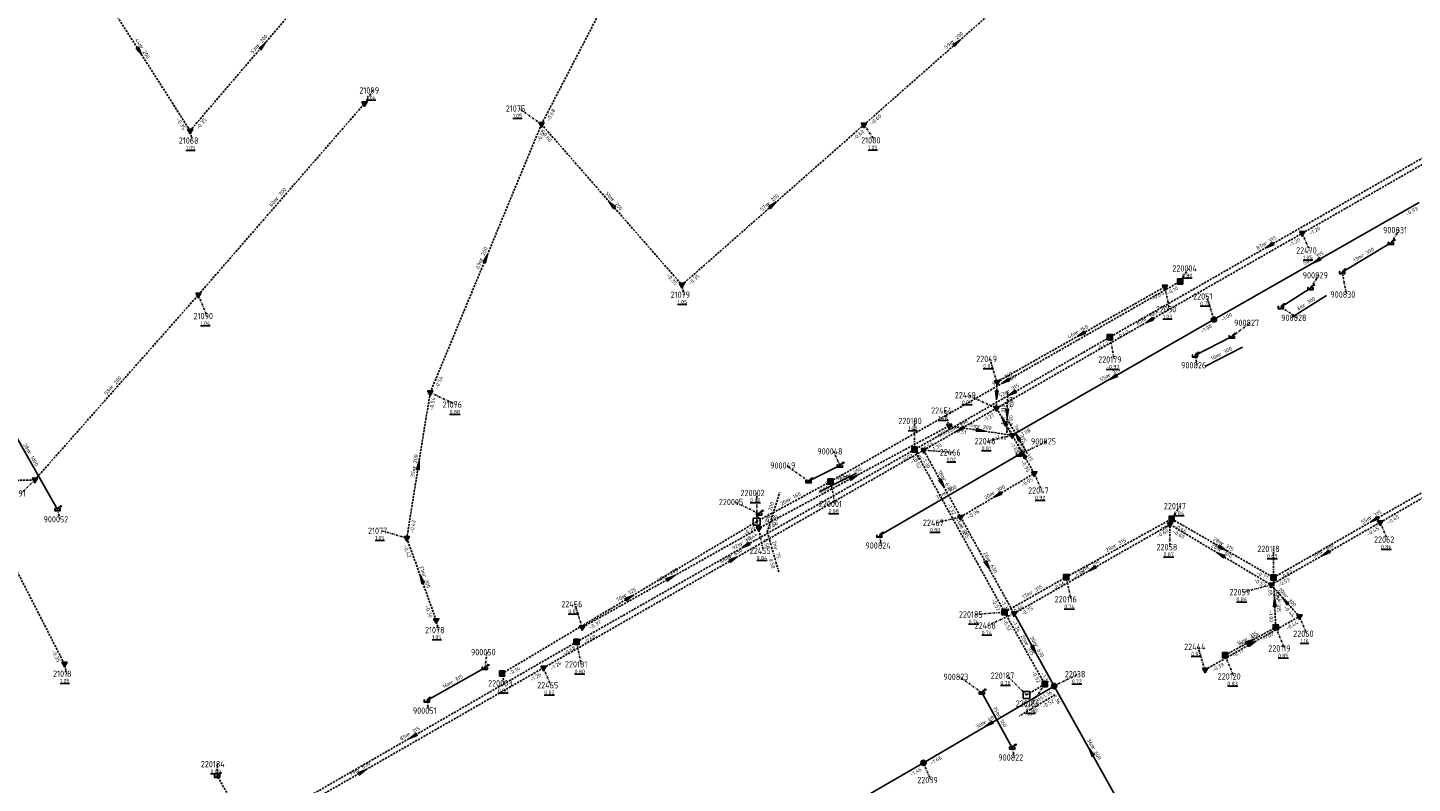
# Model space of a CAD drawing. Extents: x 188323 to 208361, y 565368 to 574910.
# Tile 189 of 256: x 201337 to 201664, y 570864 to 571043. Entities that reach past the tile are written whole.
import ezdxf

# ---------------------------------------------------------------- set-up
doc = ezdxf.new("R2010")
doc.units = 0
for name, pattern in [('BORDER', [1.75, 0.5, -0.25, 0.5, -0.25, 0, -0.25]), ('DASHDOT', [1, 0.5, -0.25, 0, -0.25]), ('DASHED', [0.75, 0.5, -0.25])]:
    doc.linetypes.add(name, pattern=pattern)
doc.layers.get('0').update_dxf_attribs({"linetype": 'CONTINUOUS'})
for name, color, linetype in [('RIO-AFM', 7, 'CONTINUOUS'), ('RIO-BOK', 7, 'CONTINUOUS'), ('RIO-DET', 7, 'CONTINUOUS'), ('RIO-KNP', 7, 'CONTINUOUS'), ('RIO-KNR', 7, 'CONTINUOUS'), ('RIO-LAG', 7, 'CONTINUOUS'), ('RIO-LAG_0B', 7, 'CONTINUOUS'), ('RIO-LAG_1B', 7, 'DASHED'), ('RIO-LAG_2B', 7, 'DASHED'), ('RIO-LAG_4', 7, 'BORDER'), ('RIO-LEN', 7, 'CONTINUOUS'), ('RIO-MVD', 1, 'CONTINUOUS'), ('RIO-VRB', 6, 'DASHDOT'), ('RIO-VRH', 7, 'CONTINUOUS')]:
    doc.layers.add(name, color=color, linetype=linetype)
doc.styles.add('RIO-TXT', font='isocp.shx')

# ---------------------------------------------------------------- blocks, each defined once
blk = doc.blocks.new('L_VHR')
blk.add_lwpolyline([(-0.5, 0), (0.5, 0), (-0.5, 0.15), (-0.5, -0.15), (0.5, 0)])
blk = doc.blocks.new('K_IPD')
blk.add_lwpolyline([(-0.496027, 0.307994), (0.503973, 0.307994), (0.003973, -0.558031)], close=True)
blk.add_solid([(-0.496027, 0.307994), (0.503973, 0.307994), (0.003973, -0.558031)])
at = {"style": 'RIO-TXT', "flags": 1}
blk.add_attdef('KNOOPNAAM', (2, 2), '', height=1, dxfattribs=at)
blk = doc.blocks.new('K_IPR')
blk.add_lwpolyline([(-0.5, -0.5), (0.5, -0.5), (0.5, 0.5), (-0.5, 0.5)], close=True)
blk.add_solid([(-0.5, 0.5), (0.5, 0.5), (-0.5, -0.5), (0.5, -0.5)])
at = {"style": 'RIO-TXT', "flags": 1}
blk.add_attdef('KNOOPNAAM', (2, 2), '', height=1, dxfattribs=at)
blk = doc.blocks.new('K_DIV')
for p, q in [((-0.65, 0.65), (-0.65, -0.65)), ((0.65, 0.65), (-0.65, 0.65)), ((0.65, -0.65), (0.65, 0.65)), ((-0.65, -0.65), (0.65, -0.65))]:
    blk.add_line(p, q)
blk = doc.blocks.new('K_UTB')
blk.add_lwpolyline([(0.5, 0.15), (0.5, -0.3), (-0.5, -0.3), (-0.5, 0.15), (-0.45, 0.15), (-0.45, -0.25), (0, -0.25), (0.45, -0.25), (0.45, 0.15)], close=True)
blk.add_lwpolyline([(0.85, 0.6), (0.55, 0.65), (0.614828, 0.459583), (0.850842, 0.598937)])
blk.add_arc((0.85, -0.25), 0.85, 90, 180)
at = {"style": 'RIO-TXT', "flags": 1}
blk.add_attdef('KNOOPNAAM', (2, 2), '', height=1, dxfattribs=at)
blk = doc.blocks.new('K_IPG')
blk.add_circle((0, 0), 0.5)
for points in [[(0, 0), (-0.5, 0), (-0.433013, 0.25)], [(0, 0), (-0.433013, -0.25), (-0.5, 0)], [(0, 0), (-0.433013, 0.25), (-0.25, 0.433013)], [(0, 0), (-0.25, -0.433013), (-0.433013, -0.25)], [(0, 0), (-0.25, 0.433013), (0, 0.5)], [(0, 0), (0, -0.5), (-0.25, -0.433013)], [(0, 0), (0, 0.5), (0.25, 0.433013)], [(0, 0), (0.25, 0.433013), (0.433013, 0.25)], [(0, 0), (0.433013, 0.25), (0.5, 0)], [(0, 0), (0.5, 0), (0.433013, -0.25)], [(0, 0), (0.433013, -0.25), (0.25, -0.433013)], [(0, 0), (0.25, -0.433013), (0, -0.5)]]:
    blk.add_solid(points)
at = {"style": 'RIO-TXT', "flags": 1}
blk.add_attdef('KNOOPNAAM', (2, 2), '', height=1, dxfattribs=at)
blk = doc.blocks.new('65_02______220002____220005_')
at = {"layer": 'RIO-LAG_1B'}
blk.add_line((0, 0), (2.923, 9.375), dxfattribs=at)
at = {"layer": 'RIO-AFM', "style": 'RIO-TXT'}
blk.add_text('r 200', height=0.9, rotation=72.6737, dxfattribs=at).set_placement((0.6628, 3.8053))
at = {"layer": 'RIO-BOK', "style": 'RIO-TXT'}
blk.add_text('-0.20', height=0.9, rotation=72.6737, dxfattribs=at).set_placement((1.7532, 0.9195))
at = {"layer": 'RIO-LEN', "style": 'RIO-TXT'}
blk.add_text('2m', height=0.9, rotation=72.6737, dxfattribs=at).set_placement((0.1806, 2.2587))
blk = doc.blocks.new('66_02______220002____22455_')
at = {"layer": 'RIO-LAG_4'}
blk.add_line((0, 0), (2.726, -9.435), dxfattribs=at)
at = {"layer": 'RIO-AFM', "style": 'RIO-TXT'}
blk.add_text('r 75', height=0.9, rotation=286.092, dxfattribs=at).set_placement((1.6188, -3.8))
at = {"layer": 'RIO-BOK', "style": 'RIO-TXT'}
for p in [(-0.9563, -1.7335), (0.3932, -6.4024)]:
    blk.add_text('0.50', height=0.9, rotation=286.092, dxfattribs=at).set_placement(p)
at = {"layer": 'RIO-LEN', "style": 'RIO-TXT'}
blk.add_text('2m', height=0.9, rotation=286.092, dxfattribs=at).set_placement((1.169, -2.2437))
blk = doc.blocks.new('95_02______220186____220187_')
at = {"layer": 'RIO-LAG_1B'}
blk.add_line((0, 0), (-8.446, -5.013), dxfattribs=at)
at = {"layer": 'RIO-AFM', "style": 'RIO-TXT'}
blk.add_text('r 315', height=0.9, rotation=390.6658, dxfattribs=at).set_placement((-5.4078, -2.6271))
at = {"layer": 'RIO-BOK', "style": 'RIO-TXT'}
for p in [(-2.8124, -3.2956), (-6.5276, -5.502)]:
    blk.add_text('-0.52', height=0.9, rotation=390.6658, dxfattribs=at).set_placement(p)
at = {"layer": 'RIO-LEN', "style": 'RIO-TXT'}
blk.add_text('5m', height=0.9, rotation=390.6658, dxfattribs=at).set_placement((-6.8006, -3.4543))
blk = doc.blocks.new('97_02______22469_____22048_')
at = {"layer": 'RIO-LAG_2B'}
blk.add_line((0, 0), (4.972, -8.47), dxfattribs=at)
at = {"layer": 'RIO-VRH', "xscale": 2, "yscale": 2, "zscale": 2, "rotation": 480.3851}
blk.add_blockref('L_VHR', (2.486, -4.235), dxfattribs=at)
at = {"layer": 'RIO-AFM', "style": 'RIO-TXT'}
blk.add_text('r 315', height=0.9, rotation=300.3851, dxfattribs=at).set_placement((2.3705, -3.0503))
at = {"layer": 'RIO-BOK', "style": 'RIO-TXT'}
for s, p in [('-1.14', (-0.4987, -1.9159)), ('-1.08', (1.6889, -5.6422))]:
    blk.add_text(s, height=0.9, rotation=300.3851, dxfattribs=at).set_placement(p)
at = {"layer": 'RIO-LEN', "style": 'RIO-TXT'}
blk.add_text('7m', height=0.9, rotation=300.3851, dxfattribs=at).set_placement((1.5503, -1.6532))
blk = doc.blocks.new('98_02______22049_____22469_')
at = {"layer": 'RIO-LAG_2B'}
blk.add_line((0, 0), (-0.218, -9.819), dxfattribs=at)
at = {"layer": 'RIO-VRH', "xscale": 2, "yscale": 2, "zscale": 2, "rotation": 268.7017}
blk.add_blockref('L_VHR', (-0.109, -4.9095), dxfattribs=at)
at = {"layer": 'RIO-AFM', "style": 'RIO-TXT'}
blk.add_text('r 315', height=0.9, rotation=448.7017, dxfattribs=at).set_placement((-0.6341, -5.9784))
at = {"layer": 'RIO-BOK', "style": 'RIO-TXT'}
for s, p in [('-0.89', (1.3068, -4.1302)), ('-0.90', (1.2123, -8.4502))]:
    blk.add_text(s, height=0.9, rotation=448.7017, dxfattribs=at).set_placement(p)
at = {"layer": 'RIO-LEN', "style": 'RIO-TXT'}
blk.add_text('6m', height=0.9, rotation=448.7017, dxfattribs=at).set_placement((-0.6695, -7.598))
blk = doc.blocks.new('1266_90______900049____900048_')
at = {"layer": 'RIO-LAG'}
blk.add_line((0, 0), (8.784, 4.392), dxfattribs=at)
at = {"layer": 'RIO-AFM', "style": 'RIO-TXT'}
blk.add_text('r 315', height=0.9, rotation=26.5624, dxfattribs=at).set_placement((3.2021, 2.1601))
at = {"layer": 'RIO-LEN', "style": 'RIO-TXT'}
blk.add_text('8m', height=0.9, rotation=26.5624, dxfattribs=at).set_placement((1.7531, 1.4356))
blk = doc.blocks.new('1331_90______900826____900827_')
at = {"layer": 'RIO-LAG'}
blk.add_line((0, 0), (8.737, 4.484), dxfattribs=at)
at = {"layer": 'RIO-AFM', "style": 'RIO-TXT'}
blk.add_text('r 300', height=0.9, rotation=27.1657, dxfattribs=at).set_placement((3.4194, 2.317))
at = {"layer": 'RIO-LEN', "style": 'RIO-TXT'}
blk.add_text('10m', height=0.9, rotation=27.1657, dxfattribs=at).set_placement((1.4977, 1.3307))
blk = doc.blocks.new('1332_90______900828____900829_')
at = {"layer": 'RIO-LAG'}
blk.add_line((0, 0), (8.289, 5.265), dxfattribs=at)
at = {"layer": 'RIO-AFM', "style": 'RIO-TXT'}
blk.add_text('r 300', height=0.9, rotation=32.4202, dxfattribs=at).set_placement((2.9645, 2.4754))
at = {"layer": 'RIO-LEN', "style": 'RIO-TXT'}
blk.add_text('8m', height=0.9, rotation=32.4202, dxfattribs=at).set_placement((1.597, 1.6068))

msp = doc.modelspace()

# ---------------------------------------------------------------- linework, layer by layer
at = {"layer": 'RIO-LAG'}
for p, q in [((201647.6, 570985.088), (201659.136, 570992)), ((201633.136, 570976.832), (201640.128, 570981.312)), ((201612.816, 570965.376), (201621.504, 570969.856)), ((201343.84, 570928.96), (201329.888, 570953.472)), ((201538.176, 570922.752), (201571.2, 570941.952)), ((201521.456, 570935.616), (201528.864, 570939.328)), ((201431.168, 570883.712), (201444.896, 570891.456)), ((201569.6, 570872.576), (201562.416, 570885.632))]:
    msp.add_line(p, q, dxfattribs=at)
at = {"layer": 'RIO-LAG_0B'}
for p, q in [((201617.296, 570973.888), (201665.792, 571001.6)), ((201569.6, 570946.496), (201617.296, 570973.888)), ((201570.032, 570904.32), (201579.504, 570887.168)), ((201579.504, 570887.168), (201548.608, 570868.992)), ((201596.992, 570855.872), (201579.504, 570887.168)), ((201548.608, 570868.992), (201517.504, 570851.072))]:
    msp.add_line(p, q, dxfattribs=at)
at = {"layer": 'RIO-LAG_1B'}
for p, q in [((201668.144, 571012.992), (201592.688, 570969.728)), ((201526.64, 570935.552), (201609.312, 570982.912)), ((201592.688, 570969.728), (201546.496, 570943.104)), ((201546.496, 570943.104), (201466.592, 570897.6)), ((201546.496, 570943.104), (201567.792, 570904.64)), ((201631.376, 570912.832), (201679.104, 570940.16)), ((201526.64, 570935.552), (201509.184, 570926.08)), ((201509.184, 570926.08), (201509.76, 570927.936)), ((201509.184, 570926.08), (201448.944, 570890.112)), ((201582.384, 570912.96), (201607.296, 570926.72)), ((201607.296, 570926.72), (201631.376, 570912.832)), ((201567.792, 570904.64), (201582.384, 570912.96)), ((201631.904, 570901.056), (201631.376, 570912.832)), ((201567.792, 570904.64), (201577.28, 570887.616)), ((201619.92, 570894.464), (201631.904, 570901.056)), ((201466.592, 570897.6), (201389.216, 570852.928)), ((201577.28, 570887.616), (201572.976, 570885.056)), ((201389.216, 570852.928), (201381.568, 570865.92))]:
    msp.add_line(p, q, dxfattribs=at)
at = {"layer": 'RIO-LAG_2B'}
for p, q in [((201458.288, 571020.096), (201485.408, 571072.32)), ((201409.552, 571058.752), (201375.184, 571018.56)), ((201534.528, 571019.968), (201578.64, 571058.88)), ((201375.184, 571018.56), (201351.344, 571056)), ((201638.176, 570994.304), (201710.464, 571035.776)), ((201377.136, 570979.712), (201416.448, 571025.024)), ((201458.288, 571020.096), (201431.968, 570956.608)), ((201458.288, 571020.096), (201491.488, 570982.08)), ((201491.488, 570982.08), (201534.528, 571019.968)), ((201565.856, 570952.896), (201638.176, 570994.304)), ((201566, 570959.104), (201605.696, 570981.632)), ((201338.464, 570935.936), (201377.136, 570979.712)), ((201566, 570959.104), (201565.856, 570952.896)), ((201431.968, 570956.608), (201426.432, 570922.176)), ((201548.656, 570942.976), (201565.856, 570952.896)), ((201565.856, 570952.896), (201569.6, 570946.496)), ((201554.656, 570948.736), (201509.648, 570924.48)), ((201569.6, 570946.496), (201554.656, 570948.736)), ((201574.8, 570937.472), (201569.6, 570946.496)), ((201458.736, 570891.456), (201548.656, 570942.976)), ((201548.656, 570942.976), (201557.376, 570927.168)), ((201557.376, 570927.168), (201574.8, 570937.472)), ((201656.608, 570925.888), (201680.8, 570939.904)), ((201338.464, 570935.936), (201323.424, 570935.552)), ((201345.472, 570892.416), (201323.424, 570935.552)), ((201509.648, 570924.48), (201467.904, 570901.056)), ((201557.376, 570927.168), (201570.032, 570904.32)), ((201570.032, 570904.32), (201606.896, 570925.376)), ((201606.896, 570925.376), (201630.8, 570911.104)), ((201630.8, 570911.104), (201656.608, 570925.888)), ((201426.432, 570922.176), (201433.408, 570902.72)), ((201630.8, 570911.104), (201637.504, 570903.616)), ((201615.184, 570891.008), (201637.504, 570903.616)), ((201373.152, 570842.368), (201458.736, 570891.456))]:
    msp.add_line(p, q, dxfattribs=at)
at = {"layer": 'RIO-LAG_4'}
msp.add_line((201509.184, 570926.08), (201509.648, 570924.48), dxfattribs=at)
at = {"layer": 'RIO-VRB'}
for p, q in [((201416.44, 571025.05), (201418.4164, 571028.1058)), ((201458.29, 571020.08), (201453.0281, 571023.8161)), ((201534.52, 571019.99), (201537.057, 571016.2947)), ((201375.19, 571018.56), (201375.7235, 571016.2316)), ((201638.18, 570994.32), (201639.9152, 570990.2508)), ((201659.14, 570991.99), (201661.1164, 570995.0458)), ((201609.31, 570982.94), (201611.2864, 570985.9958)), ((201640.13, 570981.3), (201642.1064, 570984.3558)), ((201647.6, 570985.09), (201648.6541, 570979.8071)), ((201491.48, 570982.09), (201492.0135, 570979.7616)), ((201605.7, 570981.6), (201606.7541, 570976.3171)), ((201377.14, 570979.71), (201379.2171, 570974.7011)), ((201617.3, 570973.9), (201615.5633, 570979.3686)), ((201633.14, 570976.86), (201637.0274, 570974.2976)), ((201621.51, 570969.86), (201625.9049, 570973.0977)), ((201592.69, 570969.7), (201593.7441, 570964.4171)), ((201566, 570959.1), (201564.2633, 570964.5686)), ((201612.82, 570965.4), (201613.3535, 570963.0716)), ((201431.97, 570956.59), (201438.0969, 570953.7522)), ((201565.86, 570952.88), (201559.211, 570955.9979)), ((201554.65, 570948.75), (201553.5977, 570952.3394)), ((201546.49, 570943.12), (201546.489, 570949.895)), ((201569.6, 570946.5), (201563.8921, 570945.1202)), ((201571.2, 570941.95), (201577.8482, 570945.07)), ((201528.87, 570939.33), (201527.3319, 570942.6927)), ((201548.66, 570942.98), (201555.6275, 570942.4513)), ((201521.45, 570935.62), (201516.1881, 570939.3561)), ((201574.8, 570937.5), (201576.5352, 570933.4308)), ((201338.46, 570935.91), (201335.1994, 570932.721)), ((201526.64, 570935.54), (201527.6941, 570930.2571)), ((201509.18, 570926.08), (201509.179, 570932.855)), ((201343.84, 570928.95), (201344.3735, 570926.6216)), ((201509.76, 570927.94), (201504.0508, 570930.7162)), ((201607.3, 570926.69), (201609.2764, 570929.7458)), ((201509.65, 570924.45), (201510.7041, 570919.1671)), ((201557.38, 570927.19), (201551.6721, 570925.8102)), ((201606.9, 570925.4), (201606.9029, 570920.025)), ((201656.6, 570925.9), (201658.3352, 570921.8308)), ((201426.44, 570922.16), (201420.457, 570923.9131)), ((201538.18, 570922.73), (201538.7135, 570920.4016)), ((201631.38, 570912.85), (201631.379, 570919.625)), ((201582.39, 570912.99), (201583.4441, 570907.7071)), ((201630.8, 570911.1), (201624.1525, 570909.3779)), ((201467.9, 570901.07), (201466.1633, 570906.5386)), ((201433.4, 570902.73), (201433.9335, 570900.4016)), ((201567.79, 570904.63), (201560.8229, 570904.0991)), ((201570.03, 570904.34), (201563.9042, 570901.5002)), ((201637.5, 570903.6), (201639.2352, 570899.5308)), ((201631.9, 570901.07), (201633.9771, 570896.0611)), ((201444.9, 570891.44), (201445.4335, 570895.1684)), ((201466.6, 570897.59), (201467.6541, 570892.3071)), ((201615.19, 570891), (201613.4533, 570896.4686)), ((201345.47, 570892.42), (201346.0035, 570890.0916)), ((201619.92, 570894.45), (201621.9971, 570889.4411)), ((201448.95, 570890.14), (201449.4835, 570887.8116)), ((201458.73, 570891.43), (201460.4652, 570887.3608)), ((201562.42, 570885.61), (201557.1581, 570889.3461)), ((201572.98, 570885.04), (201568.3253, 570889.6438)), ((201579.5, 570887.2), (201585.2086, 570889.978)), ((201577.28, 570887.59), (201574.2447, 570883.0276)), ((201431.16, 570883.68), (201431.6935, 570881.3516)), ((201569.6, 570872.58), (201570.1335, 570870.2516)), ((201381.56, 570865.91), (201381.5597, 570868.685)), ((201548.6, 570869), (201550.3352, 570864.9308))]:
    msp.add_line(p, q, dxfattribs=at)

# ---------------------------------------------------------------- block references
at = {"layer": 'RIO-DET'}
for name, p in [('1332_90______900828____900829_', (201635.648, 570974.336)), ('1331_90______900826____900827_', (201615.328, 570962.88)), ('98_02______22049_____22469_', (201568.496, 570956.608)), ('97_02______22469_____22048_', (201568.352, 570950.4)), ('1266_90______900049____900048_', (201523.952, 570933.12)), ('65_02______220002____220005_', (201511.68, 570923.584)), ('66_02______220002____22455_', (201511.68, 570923.584)), ('95_02______220186____220187_', (201579.776, 570885.12))]:
    msp.add_blockref(name, p, dxfattribs=at)
at = {"layer": 'RIO-KNP', "xscale": 1.25, "yscale": 1.25, "zscale": 1.25}
for name, p in [('K_IPD', (201416.448, 571025.024)), ('K_IPD', (201458.288, 571020.096)), ('K_IPD', (201534.528, 571019.968)), ('K_IPD', (201375.184, 571018.56)), ('K_IPD', (201638.176, 570994.304)), ('K_UTB', (201659.136, 570992)), ('K_IPR', (201609.312, 570982.912)), ('K_UTB', (201647.6, 570985.088)), ('K_IPD', (201377.136, 570979.712)), ('K_IPD', (201491.488, 570982.08)), ('K_IPD', (201605.696, 570981.632)), ('K_UTB', (201640.128, 570981.312)), ('K_UTB', (201633.136, 570976.832)), ('K_IPG', (201617.296, 570973.888)), ('K_IPR', (201592.688, 570969.728)), ('K_UTB', (201621.504, 570969.856)), ('K_UTB', (201612.816, 570965.376)), ('K_IPD', (201566, 570959.104)), ('K_IPD', (201431.968, 570956.608)), ('K_IPD', (201565.856, 570952.896)), ('K_IPD', (201554.656, 570948.736)), ('K_IPD', (201569.6, 570946.496)), ('K_IPR', (201546.496, 570943.104)), ('K_IPD', (201548.656, 570942.976)), ('K_UTB', (201571.2, 570941.952)), ('K_UTB', (201528.864, 570939.328)), ('K_IPD', (201574.8, 570937.472)), ('K_IPD', (201338.464, 570935.936)), ('K_UTB', (201521.456, 570935.616)), ('K_IPR', (201526.64, 570935.552)), ('K_UTB', (201343.84, 570928.96)), ('K_UTB', (201509.76, 570927.936)), ('K_DIV', (201509.184, 570926.08)), ('K_IPD', (201509.648, 570924.48)), ('K_IPD', (201557.376, 570927.168)), ('K_IPD', (201606.896, 570925.376)), ('K_IPR', (201607.296, 570926.72)), ('K_IPD', (201656.608, 570925.888)), ('K_IPD', (201426.432, 570922.176)), ('K_UTB', (201538.176, 570922.752)), ('K_IPR', (201582.384, 570912.96)), ('K_IPD', (201630.8, 570911.104)), ('K_IPR', (201631.376, 570912.832)), ('K_IPR', (201567.792, 570904.64)), ('K_IPD', (201570.032, 570904.32)), ('K_IPD', (201433.408, 570902.72)), ('K_IPD', (201467.904, 570901.056)), ('K_IPR', (201631.904, 570901.056)), ('K_IPD', (201637.504, 570903.616)), ('K_IPR', (201466.592, 570897.6)), ('K_IPR', (201619.92, 570894.464)), ('K_IPD', (201345.472, 570892.416)), ('K_UTB', (201444.896, 570891.456)), ('K_IPD', (201458.736, 570891.456)), ('K_IPR', (201448.944, 570890.112)), ('K_IPD', (201615.184, 570891.008)), ('K_UTB', (201562.416, 570885.632)), ('K_DIV', (201572.976, 570885.056)), ('K_IPR', (201577.28, 570887.616)), ('K_IPG', (201579.504, 570887.168)), ('K_UTB', (201431.168, 570883.712)), ('K_UTB', (201569.6, 570872.576)), ('K_IPG', (201548.608, 570868.992)), ('K_UTB', (201381.568, 570865.92))]:
    msp.add_blockref(name, p, dxfattribs=at)
at = {"layer": 'RIO-VRH', "xscale": 2, "yscale": 2, "zscale": 2}
for p, rotation in [((201392.37, 571038.645), 409.4525), ((201556.58, 571039.43), 41.3834), ((201363.265, 571037.295), 302.4829), ((201474.885, 571001.085), 491.147), ((201513, 571001.04), 41.3622), ((201630.42, 570991.345), 209.8391), ((201445.13, 570988.335), 427.4766), ((201641.55, 570987.75), 209.7292), ((201602.02, 570973.6), 209.8101), ((201585.85, 570970.35), 209.5394), ((201593.45, 570960.2), 209.8711), ((201567.975, 570959.24), 209.8254), ((201569.59, 570956.41), 209.9099), ((201565.93, 570955.99), 268.7017), ((201567.73, 570949.69), 480.3851), ((201557.26, 570947.93), 209.9209), ((201562.125, 570947.625), 351.442), ((201572.2, 570942), 120.0244), ((201429.205, 570939.375), 440.8672), ((201532.15, 570936.6), 388.3662), ((201553.02, 570935.085), 298.9158), ((201566.09, 570932.345), 210.616), ((201655.24, 570926.51), 209.7884), ((201506.545, 570920.355), 209.6762), ((201503.695, 570917.205), 29.8193), ((201618.85, 570918.25), 509.1099), ((201619.34, 570919.77), 330.1148), ((201643.7, 570918.5), 209.8374), ((201563.705, 570915.765), 298.9755), ((201588.465, 570914.87), 209.7318), ((201429.92, 570912.445), 469.7151), ((201488.775, 570912.76), 389.2459), ((201479.065, 570908.11), 390.822), ((201631.64, 570906.96), 92.5364), ((201634.15, 570907.35), 491.7803), ((201625.91, 570897.76), 28.9216), ((201574.765, 570895.77), 298.9272), ((201626.345, 570897.3), 29.4534), ((201564.05, 570878.1), 210.4949), ((201427.905, 570875.25), 209.9963), ((201588.25, 570871.55), 119.2159), ((201415.945, 570866.905), 29.819)]:
    msp.add_blockref('L_VHR', p, dxfattribs=dict(at, rotation=rotation))

# ---------------------------------------------------------------- texts
at = {"layer": 'RIO-AFM', "style": 'RIO-TXT'}
for s, rotation, p in [('r 200', 409.4525, (201391.4508, 571038.3646)), ('r 200', 41.3834, (201555.6415, 571039.2694)), ('r 200', 302.4829, (201363.2631, 571038.2545)), ('r 200', 49.0768, (201395.8815, 571002.0952)), ('r 200', 41.3622, (201512.0615, 571000.8798)), ('r 200', 311.147, (201474.7401, 571002.0344)), ('r 315', 389.8391, (201629.4547, 570991.3988)), ('r 200', 427.4766, (201444.3381, 570987.786)), ('r 315', 29.7292, (201640.5984, 570987.7823)), ('r 300', 30.8729, (201652.4181, 570988.5534)), ('r 900', 29.8101, (201601.0685, 570973.6311)), ('r 160', 29.5394, (201584.8986, 570970.3855)), ('r 160', 29.8254, (201567.0234, 570959.2707)), ('r 315', 29.8711, (201592.4984, 570960.23)), ('r 200', 48.5472, (201356.889, 570957.5337)), ('r 315', 389.9099, (201568.63, 570956.4534)), ('r 900', 29.9209, (201556.3083, 570947.9592)), ('r 200', 351.442, (201561.3987, 570948.2443)), ('r 1000', 299.6302, (201336.7677, 570942.4155)), ('r 200', 440.8672, (201428.5724, 570938.6558)), ('r 315', 300.0244, (201572.2299, 570942.9532)), ('r 200', 388.3662, (201531.1917, 570936.6686)), ('r 630', 298.9158, (201553.0704, 570936.0389)), ('r 300', 30.1994, (201553.7383, 570932.3646)), ('r 300', 30.616, (201565.1382, 570932.3627)), ('r 160', 388.4464, (201516.9566, 570930.8687)), ('r 315', 29.7884, (201654.2887, 570926.5415)), ('r 315', 298.9659, (201557.1968, 570924.8328)), ('r 315', 389.6762, (201505.5792, 570920.413)), ('r 315', 28.807, (201593.894, 570919.8876)), ('r 315', 330.1148, (201618.8904, 570920.6147)), ('r 630', 29.8193, (201502.9779, 570917.3702)), ('r 300', 329.1099, (201618.4155, 570919.1023)), ('r 300', 29.8374, (201642.7484, 570918.5306)), ('r 200', 389.2459, (201487.8163, 570912.813)), ('r 630', 298.9755, (201563.7566, 570916.7202)), ('r 300', 29.7318, (201587.5134, 570914.9023)), ('r 200', 289.7151, (201430.123, 570913.3789)), ('r 125', 390.822, (201478.1015, 570908.1426)), ('r 315', 29.7926, (201574.1387, 570908.8414)), ('r 300', 311.7803, (201633.9848, 570908.2894)), ('r 315', 272.5364, (201632.107, 570907.7919)), ('r 315', 28.9216, (201624.9591, 570897.8058)), ('r 300', 29.4534, (201625.3938, 570897.337)), ('r 315', 299.1207, (201572.5825, 570897.0641)), ('r 630', 298.9272, (201574.8158, 570896.7238)), ('r 315', 29.4537, (201437.0785, 570887.5969)), ('r 600', 390.4949, (201563.0924, 570878.1288)), ('r 160', 298.8625, (201566.0605, 570880.0481)), ('r 315', 389.9963, (201426.9391, 570875.3018)), ('r 600', 299.2159, (201588.3005, 570872.5065)), ('r 630', 29.819, (201414.9936, 570866.9359))]:
    msp.add_text(s, height=0.9, rotation=rotation, dxfattribs=at).set_placement(p)
at = {"layer": 'RIO-BOK', "style": 'RIO-TXT'}
for s, rotation, p in [('-0.68', 62.5666, (201460.1774, 571020.6776)), ('-0.35', 302.4829, (201371.8291, 571021.2806)), ('-0.35', 409.4525, (201377.1637, 571018.715)), ('-0.60', 41.3834, (201536.4958, 571019.8651)), ('-0.68', 427.4766, (201457.9755, 571015.7724)), ('-0.60', 311.147, (201458.1579, 571018.1047)), ('-0.60', 41.3622, (201532.3676, 571016.2292)), ('-0.93', 29.7292, (201662.9332, 570998.3504)), ('-1.20', 29.8101, (201635.3181, 570991.0666)), ('-1.20', 29.8357, (201640.0908, 570993.8021)), ('-0.35', 311.147, (201487.7506, 570984.2755)), ('-0.35', 41.3622, (201493.4558, 570981.9644)), ('-0.85', 29.5394, (201602.8226, 570978.36)), ('-0.10', 29.8254, (201606.4487, 570979.6856)), ('-1.00', 29.7292, (201619.2098, 570973.3785)), ('-0.42', 389.8391, (201594.6012, 570969.1834)), ('-1.00', 29.8711, (201614.4415, 570970.6435)), ('-0.42', 389.9099, (201589.819, 570966.469)), ('-0.89', 29.5394, (201567.9081, 570958.5722)), ('-0.54', 427.4766, (201433.7988, 570957.3481)), ('-0.54', 440.8672, (201432.6829, 570952.3233)), ('-1.27', 29.8101, (201567.7706, 570952.3612)), ('-1.27', 29.9209, (201563.0042, 570949.6209)), ('-0.51', 388.3662, (201551.6932, 570945.5962)), ('-0.51', 351.442, (201555.8268, 570947.158)), ('-1.08', 29.8711, (201571.5111, 570945.9833)), ('-0.52', 389.9099, (201548.4018, 570942.6058)), ('-1.30', 29.9209, (201550.5716, 570942.4649)), ('-1.08', 351.442, (201565.3386, 570945.7326)), ('-1.08', 300.0244, (201569.0893, 570944.5873)), ('-0.52', 389.6762, (201543.5939, 570939.9222)), ('-1.30', 29.8193, (201545.7989, 570939.7262)), ('-0.52', 298.9659, (201545.944, 570941.217)), ('-1.30', 298.9158, (201548.1124, 570941.0775)), ('-0.95', 300.0244, (201571.5403, 570940.3513)), ('-0.20', 388.4464, (201523.6978, 570932.365)), ('-0.20', 29.8254, (201528.5507, 570935.0217)), ('-0.95', 30.616, (201571.9842, 570934.2067)), ('-1.32', 298.9158, (201554.1801, 570930.1067)), ('-0.96', 30.616, (201559.2977, 570926.6981)), ('-0.42', 440.8672, (201428.0435, 570923.3211)), ('-0.20', 390.822, (201506.3548, 570922.8126)), ('-0.20', 388.4464, (201511.078, 570925.5171)), ('-0.44', 388.3662, (201511.5472, 570923.8844)), ('-1.32', 298.9755, (201556.8343, 570925.2869)), ('-0.66', 28.807, (201604.3812, 570923.487)), ('-0.66', 330.1148, (201607.8172, 570924.779)), ('-0.45', 29.8374, (201653.7395, 570922.6451)), ('-0.45', 30.0469, (201658.5127, 570925.3891)), ('-0.44', 389.2459, (201506.7432, 570921.2494)), ('-0.60', 29.7318, (201604.0333, 570922.1503)), ('-0.60', 329.1099, (201607.3836, 570923.4802)), ('-0.42', 289.7151, (201425.5952, 570920.3696)), ('-0.66', 28.807, (201584.2912, 570912.4378)), ('-0.66', 29.7926, (201579.5274, 570909.7376)), ('-0.53', 329.1099, (201626.5708, 570912.0165)), ('-0.77', 330.1148, (201627.1349, 570913.6924)), ('-1.05', 272.5364, (201630.044, 570911.389)), ('-0.53', 29.8374, (201632.7108, 570910.5821)), ('-0.83', 29.7884, (201633.2904, 570912.3305)), ('-0.46', 311.7803, (201630.6897, 570909.1233)), ('-0.30', 289.7151, (201430.7091, 570906.1215)), ('-0.52', 298.9659, (201564.602, 570907.5516)), ('-1.34', 298.9755, (201566.8315, 570907.2559)), ('-0.66', 29.7926, (201569.7004, 570904.1106)), ('-0.75', 29.7318, (201571.9399, 570903.8186)), ('-1.00', 272.5364, (201630.3254, 570905.1043)), ('-0.44', 311.7803, (201633.7272, 570905.7276)), ('-0.37', 389.2459, (201469.8057, 570900.5336)), ('-0.52', 299.1207, (201567.2492, 570902.7256)), ('-1.34', 298.9272, (201569.4827, 570902.4374)), ('-0.44', 29.4534, (201634.6181, 570900.3646)), ('-0.68', 389.6762, (201468.5097, 570897.068)), ('-1.00', 28.9216, (201628.988, 570897.8613)), ('-0.35', 297.0899, (201342.3818, 570895.4459)), ('-0.68', 389.9963, (201463.7222, 570894.3744)), ('-0.71', 28.9216, (201621.8223, 570893.9017)), ('-0.14', 390.822, (201450.8697, 570889.6563)), ('-1.26', 29.8193, (201460.6406, 570890.9115)), ('-0.39', 29.4534, (201617.0973, 570890.4693)), ('-1.26', 29.819, (201455.8687, 570888.1762)), ('-0.52', 299.1207, (201574.0707, 570890.4953)), ('-1.36', 298.9272, (201576.3007, 570890.1159)), ('-1.36', 390.4949, (201576.6676, 570883.9303)), ('-1.36', 299.2159, (201578.9623, 570885.2947)), ('-1.46', 390.4949, (201550.5169, 570868.5053)), ('-1.46', 389.9201, (201545.7351, 570865.759))]:
    msp.add_text(s, height=0.9, rotation=rotation, dxfattribs=at).set_placement(p)
at = {"layer": 'RIO-KNR', "style": 'RIO-TXT'}
for s, p in [('21089', (201415.2289, 571027.3558)), ('21075', (201449.8406, 571023.0661)), ('21068', (201372.536, 571015.4816)), ('21080', (201533.8695, 571015.5447)), ('900831', (201657.2914, 570994.2958)), ('22470', (201636.7277, 570989.5008)), ('220004', (201607.4614, 570985.2458)), ('900829', (201638.2814, 570983.6058)), ('21079', (201488.826, 570979.0116)), ('22051', (201612.3758, 570978.6186)), ('900830', (201644.8291, 570979.0571)), ('22050', (201603.5666, 570975.5671)), ('21090', (201376.0296, 570973.9511)), ('900827', (201622.0799, 570972.3477)), ('900828', (201633.2024, 570973.5476)), ('22049', (201561.0758, 570963.8186)), ('220179', (201589.9191, 570963.6671)), ('900826', (201609.5285, 570962.3216)), ('21076', (201434.9094, 570953.0022)), ('22469', (201556.0235, 570955.2479)), ('220180', (201542.664, 570949.145)), ('22454', (201550.4102, 570951.5894)), ('22048', (201560.7046, 570944.3702)), ('900825', (201574.0232, 570944.32)), ('900048', (201523.5069, 570941.9427)), ('22466', (201552.44, 570941.7013)), ('900049', (201512.3631, 570938.6061)), ('22047', (201573.3477, 570932.6808)), ('21091', (201332.0119, 570931.971)), ('220005', (201500.2258, 570929.9662)), ('220002', (201505.354, 570932.105)), ('220001', (201523.8691, 570929.5071)), ('220117', (201605.4514, 570928.9958)), ('900052', (201340.5485, 570925.8716)), ('21077', (201417.2695, 570923.1631)), ('22467', (201548.4846, 570925.0602)), ('900824', (201534.8885, 570919.6516)), ('22062', (201655.1477, 570921.0808)), ('22455', (201507.5166, 570918.4171)), ('22058', (201603.7154, 570919.275)), ('220118', (201627.554, 570918.875)), ('220116', (201579.6191, 570906.9571)), ('22059', (201620.965, 570908.6279)), ('22456', (201462.9758, 570905.7886)), ('220185', (201556.9979, 570903.3491)), ('22468', (201560.7167, 570900.7502)), ('21078', (201430.746, 570899.6516)), ('22060', (201636.0477, 570898.7808)), ('900050', (201441.6085, 570894.4184)), ('22444', (201610.2658, 570895.7186)), ('220119', (201630.1521, 570895.3111)), ('220181', (201463.8291, 570891.5571)), ('21018', (201342.816, 570889.3416)), ('220003', (201445.6585, 570887.0616)), ('900823', (201553.3331, 570888.5961)), ('220187', (201564.5003, 570888.8938)), ('22038', (201582.0211, 570889.228)), ('220120', (201618.1721, 570888.6911)), ('22465', (201457.2777, 570886.6108)), ('900051', (201427.8685, 570880.6016)), ('220186', (201570.4197, 570882.2776)), ('220184', (201377.7347, 570867.935)), ('900822', (201566.3085, 570869.5016)), ('22039', (201547.1477, 570864.1808))]:
    msp.add_text(s, height=1.5, dxfattribs=at).set_placement(p)
at = {"layer": 'RIO-LEN', "style": 'RIO-TXT'}
for s, rotation, p in [('44m', 302.4829, (201362.1021, 571040.0759)), ('53m', 409.4525, (201390.0479, 571036.7223)), ('59m', 41.3834, (201554.021, 571037.8413)), ('50m', 311.147, (201473.3179, 571003.6601)), ('60m', 49.0768, (201394.4667, 571000.463)), ('57m', 41.3622, (201510.4405, 570999.4523)), ('87m', 389.8391, (201627.5818, 570990.3228)), ('69m', 427.4766, (201443.5122, 570985.7901)), ('56m', 29.7292, (201638.7227, 570986.711)), ('13m', 30.8729, (201650.5642, 570987.4449)), ('83m', 29.8101, (201599.1944, 570972.5572)), ('46m', 29.5394, (201583.0194, 570969.3205)), ('55m', 29.8711, (201590.6254, 570959.1541)), ('58m', 48.5472, (201355.4592, 570955.9147)), ('95m', 29.8254, (201565.1495, 570958.1963)), ('53m', 389.9099, (201566.7584, 570955.3751)), ('20m', 29.9209, (201554.4363, 570946.8816)), ('15m', 351.442, (201559.2625, 570948.5644)), ('28m', 299.6302, (201335.6988, 570944.2925)), ('10m', 300.0244, (201571.1482, 570944.8228)), ('35m', 440.8672, (201428.2312, 570936.523)), ('18m', 298.9158, (201552.025, 570937.929)), ('51m', 388.3662, (201529.2917, 570935.641)), ('20m', 388.4464, (201515.0581, 570929.8385)), ('38m', 30.1994, (201551.8715, 570931.278)), ('20m', 30.616, (201563.2794, 570931.2625)), ('44m', 298.9659, (201556.1497, 570926.722)), ('55m', 29.7884, (201652.4141, 570925.4683)), ('92m', 389.6762, (201503.7033, 570919.3423)), ('28m', 330.1148, (201617.017, 570921.6898)), ('104m', 29.8193, (201500.6354, 570916.0275)), ('26m', 298.9755, (201562.7092, 570918.6093)), ('28m', 28.807, (201592.0014, 570918.8467)), ('28m', 329.1099, (201616.5613, 570920.2102)), ('30m', 29.8374, (201640.8748, 570917.4558)), ('21m', 289.7151, (201429.3933, 570915.4119)), ('42m', 29.7318, (201585.6378, 570913.8309)), ('48m', 389.2459, (201485.9324, 570911.7564)), ('70m', 390.822, (201476.2473, 570907.0346)), ('17m', 29.7926, (201572.2642, 570907.7681)), ('12m', 272.5364, (201632.0104, 570909.9497)), ('10m', 311.7803, (201632.5448, 570909.8994)), ('20m', 299.1207, (201571.5303, 570898.9505)), ('20m', 298.9272, (201573.77, 570898.6138)), ('14m', 28.9216, (201623.0686, 570896.7611)), ('26m', 29.4534, (201623.513, 570896.2748)), ('16m', 29.4537, (201435.1977, 570886.5346)), ('15m', 298.8625, (201565.0168, 570881.9392)), ('36m', 390.4949, (201561.2319, 570877.0314)), ('89m', 389.9963, (201425.0692, 570874.2206)), ('36m', 299.2159, (201587.2452, 570874.3912)), ('99m', 29.819, (201413.1196, 570865.8618))]:
    msp.add_text(s, height=0.9, rotation=rotation, dxfattribs=at).set_placement(p)
at = {"layer": 'RIO-MVD', "style": 'RIO-TXT'}
for s, p in [('%%U1.04', (201416.8864, 571025.9558)), ('%%U1.05', (201451.4981, 571021.6661)), ('%%U1.05', (201374.1935, 571014.0816)), ('%%U1.05', (201535.527, 571014.1447)), ('%%U1.05', (201638.3852, 570988.1008)), ('%%U0.80', (201609.7564, 570983.8458)), ('%%U1.05', (201490.4835, 570977.6116)), ('%%U0.78', (201614.0333, 570977.2186)), ('%%U1.04', (201377.6871, 570972.5511)), ('%%U1.03', (201605.2241, 570974.1671)), ('%%U0.86', (201562.7333, 570962.4186)), ('%%U-0.97', (201591.8316, 570962.2671)), ('%%U0.93', (201557.681, 570953.8479)), ('%%U0.88', (201436.5669, 570951.6022)), ('%%U1.01', (201552.0677, 570950.1894)), ('%%U1.03', (201544.959, 570947.745)), ('%%U1.02', (201554.0975, 570940.3013)), ('%%U0.81', (201562.3621, 570942.9702)), ('%%U0.80', (201507.649, 570930.705)), ('%%U0.92', (201575.0052, 570931.2808)), ('%%U0.08', (201526.1641, 570928.1071)), ('%%U0.84', (201607.7464, 570927.5958)), ('%%U0.80', (201550.1421, 570923.6602)), ('%%U1.05', (201418.927, 570921.7631)), ('%%U0.84', (201509.1741, 570917.0171)), ('%%U0.87', (201605.3729, 570917.875)), ('%%U0.83', (201629.849, 570917.475)), ('%%U0.86', (201656.8052, 570919.6808)), ('%%U0.86', (201622.6225, 570907.2279)), ('%%U0.84', (201464.6333, 570904.3886)), ('%%U0.74', (201581.9141, 570905.5571)), ('%%U0.74', (201559.2929, 570901.9491)), ('%%U1.05', (201432.4035, 570898.2516)), ('%%U0.74', (201562.3742, 570899.3502)), ('%%U1.16', (201637.7052, 570897.3808)), ('%%U0.95', (201611.9233, 570894.3186)), ('%%U0.85', (201632.4471, 570893.9111)), ('%%U1.05', (201344.4735, 570887.9416)), ('%%U0.80', (201466.1241, 570890.1571)), ('%%U0.76', (201566.7953, 570887.4938)), ('%%U0.72', (201583.6786, 570887.828)), ('%%U0.80', (201447.9535, 570885.6616)), ('%%U0.82', (201458.9352, 570885.2108)), ('%%U0.83', (201620.4671, 570887.2911)), ('%%U0.76', (201572.7147, 570880.8776)), ('%%U0.80', (201380.0297, 570866.535))]:
    msp.add_text(s, height=0.9, dxfattribs=at).set_placement(p)

doc.saveas('drawing.dxf')
